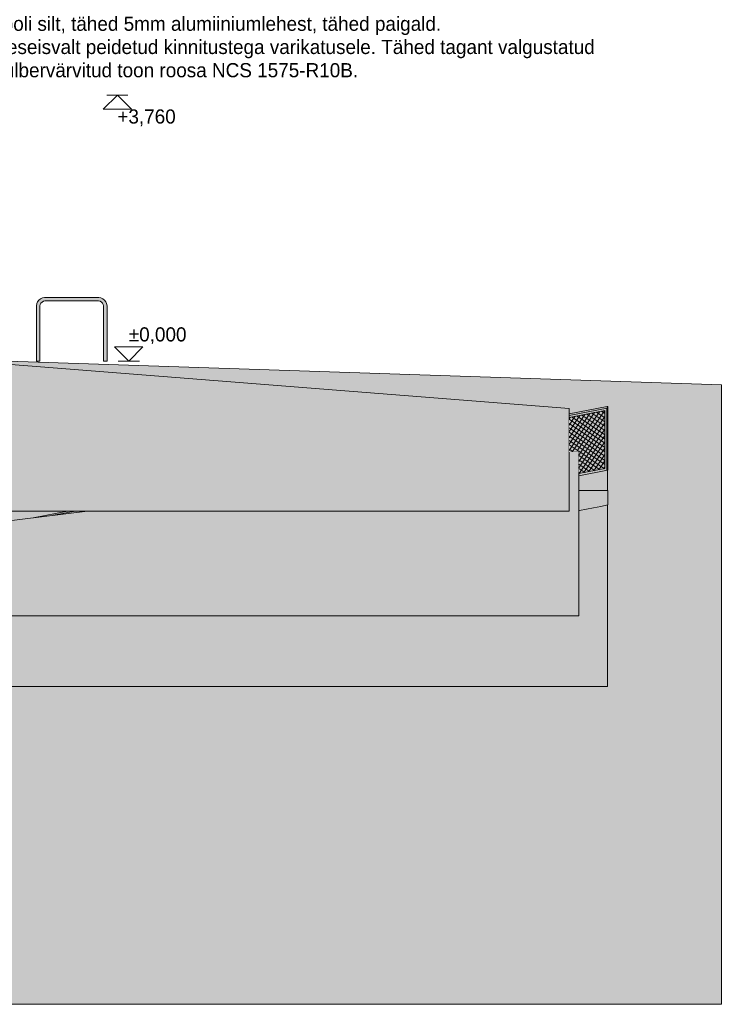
# Model space of a CAD drawing. Header units: millimetres. Extents: x 4132 to 65184, y -9092 to 15088.
# Tile 84 of 91: x 55263 to 65184, y -9092 to 4825. Entities that reach past the tile are written whole.
import ezdxf

# ---------------------------------------------------------------- set-up
doc = ezdxf.new("R2010")
doc.units = ezdxf.units.MM
doc.header["$MEASUREMENT"] = 0
doc.linetypes.add('Wipeout_Contour', pattern=[1000, 0, -1000])
for name, color, linetype in [('00_tekst', 7, 'Continuous'), ('AR_hatch', 7, 'Continuous'), ('AR_hoone_sein_maapinnal', 7, 'Continuous'), ('AR_hoone_trepp', 7, 'Continuous'), ('AR_hoone_tugimüür', 7, 'Continuous'), ('AR_maapind_vaateslõikes', 7, 'Continuous'), ('AR_tähis', 7, 'Continuous'), ('AS_valimoobel', 7, 'Continuous')]:
    doc.layers.add(name, color=color, linetype=linetype)
doc.styles.add('GENERATED_STYLE_1', font='txt')
doc.styles.add('GENERATED_STYLE_2', font='txt')
doc.dimstyles.new('GENERATED_STYLE__1', dxfattribs={"dimtxt": 0.18, "dimasz": 91.2, "dimexe": 0.18, "dimexo": 0.0625, "dimgap": 0.09, "dimtad": 0, "dimtih": 1, "dimtoh": 1, "dimdec": 4, "dimzin": 0, "dimdsep": 46, "dimcen": 0.09, "dimadec": 0, "dimazin": 0, "dimtfac": 1, "dimtdec": 4, "dimtmove": 0, "dimatfit": 3, "dimldrblk": 'ARROWHEAD_11', "dimfxl": 0, "dimtolj": 1, "dimtzin": 0, "dimarcsym": 0})

# ---------------------------------------------------------------- blocks, each defined once
blk = doc.blocks.new('Section Element_107_1')
at = {"layer": 'AR_hatch', "linetype": 'Continuous', "lineweight": 13}
for points in [[(63575, -643), (63031, -748), (63031, -768), (63579, -662)], [(55456, -2214), (55743, -2179), (56046, -2120), (55941, -2120)]]:
    blk.add_hatch(color=251, dxfattribs=at).paths.add_polyline_path(points)
at = {"layer": 'AR_hoone_trepp', "color": 252, "linetype": 'Continuous', "lineweight": 18}
for p, q in [((63570, -644), (63031, -748)), ((63570, -664), (63031, -768)), ((63579, -662), (63570, -664)), ((63579, -662), (63575, -643)), ((55941, -2120), (55456, -2214)), ((56046, -2120), (55743, -2179))]:
    blk.add_line(p, q, dxfattribs=at)
blk = doc.blocks.new('Section Element_152_1')
at = {"layer": 'AR_hatch', "linetype": 'Continuous', "lineweight": 13}
blk.add_hatch(color=254, dxfattribs=at).paths.add_polyline_path([(63578, -1830), (63167, -1830), (63167, -2114), (63578, -2034)])
at = {"layer": 'AR_hoone_tugimüür', "color": 252, "linetype": 'Continuous', "lineweight": 13}
for p, q in [((63167, -1830), (63578, -1830)), ((63578, -2034), (63578, -1830)), ((63378, -2073), (63278, -2092)), ((63478, -2054), (63378, -2073)), ((63578, -2034), (63478, -2054)), ((63178, -2112), (63167, -2114)), ((63278, -2092), (63178, -2112))]:
    blk.add_line(p, q, dxfattribs=at)
blk = doc.blocks.new('Section Element_183_1')
at = {"layer": 'AR_hatch', "linetype": 'Continuous', "lineweight": 13}
blk.add_hatch(color=251, dxfattribs=at).paths.add_polyline_path([(56381, 900), (55616, 900), (55587, 894), (55559, 881), (55536, 863), (55517, 839), (55505, 812), (55499, 783), (55499, 0), (55549, 0), (55549, 780), (55554, 801), (55564, 819), (55579, 834), (55598, 845), (55618, 850), (56379, 850), (56399, 845), (56418, 834), (56433, 819), (56443, 801), (56449, 780), (56449, 0), (56499, 0), (56499, 783), (56492, 812), (56480, 839), (56461, 863), (56438, 881), (56411, 894)])
at = {"layer": 'AS_valimoobel', "color": 251, "linetype": 'Continuous', "lineweight": 20}
for p, q in [((55517, 839), (55505, 812)), ((55536, 863), (55517, 839)), ((55559, 881), (55536, 863)), ((55587, 894), (55559, 881)), ((55579, 834), (55598, 845)), ((55616, 900), (55587, 894)), ((55598, 845), (55618, 850)), ((56381, 900), (55616, 900)), ((55618, 850), (56379, 850)), ((56379, 850), (56399, 845)), ((56411, 894), (56381, 900)), ((56399, 845), (56418, 834)), ((56438, 881), (56411, 894)), ((56461, 863), (56438, 881)), ((56480, 839), (56461, 863)), ((56492, 812), (56480, 839)), ((55505, 812), (55499, 783)), ((55499, 783), (55499, 0)), ((55549, 780), (55554, 801)), ((55549, 0), (55549, 780)), ((55554, 801), (55564, 819)), ((55564, 819), (55579, 834)), ((56418, 834), (56433, 819)), ((56433, 819), (56443, 801)), ((56443, 801), (56449, 780)), ((56449, 780), (56449, 0)), ((56499, 783), (56492, 812)), ((56499, 0), (56499, 783)), ((55499, 0), (55549, 0)), ((56449, 0), (56499, 0))]:
    blk.add_line(p, q, dxfattribs=at)
blk = doc.blocks.new('Section Element_344_1')
at = {"layer": 'AR_hatch', "linetype": 'Continuous', "lineweight": 13}
blk.add_hatch(color=254, dxfattribs=at).paths.add_polyline_path([(54410, -2293), (54410, -3600), (63167, -3600), (63167, -1268), (63166, -1268), (63031, -1285), (63031, -2120), (56221, -2120), (54810, -2293)])
at = {"layer": 'AR_hoone_sein_maapinnal', "color": 251, "linetype": 'Continuous', "lineweight": 20}
for p, q in [((63166, -1268), (63031, -1285)), ((63166, -1268), (63167, -1268)), ((63167, -1268), (63167, -3600)), ((56221, -2120), (54810, -2293)), ((54810, -2293), (54410, -2293)), ((54410, -2420), (54410, -3600)), ((54410, -3600), (63167, -3600))]:
    blk.add_line(p, q, dxfattribs=at)
blk = doc.blocks.new('Section Element_345_1')
at = {"layer": 'AR_hatch', "linetype": 'Continuous', "lineweight": 13}
blk.add_hatch(color=254, dxfattribs=at).paths.add_polyline_path([(63031, -670), (54490, 0), (54410, 0), (54410, -2120), (63031, -2120)])
at = {"layer": 'AR_hoone_sein_maapinnal', "linetype": 'Continuous', "lineweight": 20}
blk.add_hatch(color=9, dxfattribs=at).paths.add_polyline_path([(54410, 0), (54410, -44), (54441, 0)])
at = {"layer": 'AR_hoone_sein_maapinnal', "color": 251, "linetype": 'Continuous', "lineweight": 20}
for p, q in [((54490, 0), (54460, 0)), ((63031, -670), (54490, 0)), ((63031, -2120), (63031, -670)), ((54410, -2120), (54410, -830)), ((63031, -2120), (54410, -2120))]:
    blk.add_line(p, q, dxfattribs=at)
blk = doc.blocks.new('Section Element_346_1')
at = {"layer": 'AR_hatch', "linetype": 'Continuous', "lineweight": 13}
for points in [[(63167, -1622), (63167, -1830), (63575, -1830), (63575, -1543)], [(54459, -4600), (63575, -4600), (63575, -2035), (63167, -2114), (63167, -3600), (54459, -3600)]]:
    blk.add_hatch(color=254, dxfattribs=at).paths.add_polyline_path(points)
at = {"layer": 'AR_hoone_sein_maapinnal', "linetype": 'Continuous', "lineweight": 20}
for points in [[(63167, -2114), (63167, -2616), (63575, -2038), (63575, -2035)], [(54459, -4600), (59528, -4600), (62118, -4099), (62471, -3600), (54459, -3600)]]:
    blk.add_hatch(color=9, dxfattribs=at).paths.add_polyline_path(points)
at = {"layer": 'AR_hoone_sein_maapinnal', "color": 251, "linetype": 'Continuous', "lineweight": 20}
for p, q in [((63575, -1543), (63167, -1622)), ((63575, -1543), (63575, -1830)), ((63575, -2035), (63575, -4600)), ((54459, -3600), (54459, -4600)), ((54459, -4600), (63575, -4600))]:
    blk.add_line(p, q, dxfattribs=at)
blk = doc.blocks.new('Section Element_368_1')
at = {"layer": 'AR_hatch', "linetype": 'Continuous', "lineweight": 13}
blk.add_hatch(color=251, dxfattribs=at).paths.add_polyline_path([(63565, -665), (63031, -768), (63031, -799), (63535, -701), (63535, -1520), (63167, -1591), (63167, -1622), (63565, -1545)])
at = {"layer": 'AR_hoone_trepp', "linetype": 'Continuous', "lineweight": 20}
blk.add_hatch(color=9, dxfattribs=at).paths.add_polyline_path([(63565, -665), (63031, -768), (63031, -799), (63535, -701), (63535, -707), (63540, -706), (63540, -1550), (63565, -1545)])
at = {"color": 254, "linetype": 'Wipeout_Contour', "lineweight": 0, "ltscale": 442717.619243}
blk.add_wipeout([(63535, -701), (63031, -799), (63031, -1285), (63166, -1268), (63167, -1268), (63167, -1591), (63535, -1520)], dxfattribs=at).dxf.layer = 'AR_hatch'
at = {"layer": 'AR_hatch', "linetype": 'Continuous', "lineweight": 18}
h = blk.add_hatch(dxfattribs=at)
h.set_pattern_fill('Grid_5x5_Diagonal_0001', color=252, style=0, pattern_type=2)
h.set_pattern_definition([(145.952, (63565.13, -1544.666), (27.9945, 41.4283), []), (55.952, (63565.13, -1544.666), (-41.4283, 27.9945), [])])
h.paths.add_polyline_path([(63535, -701), (63031, -799), (63031, -1285), (63166, -1268), (63167, -1268), (63167, -1591), (63535, -1520)])
at = {"layer": 'AR_hoone_trepp', "linetype": 'Continuous', "lineweight": 20}
blk.add_hatch(color=9, dxfattribs=at).paths.add_polyline_path([(63031, -799), (63031, -820), (63523, -725), (63523, -1522), (63535, -1520), (63535, -701)])
at = {"layer": 'AR_hoone_trepp', "color": 252, "linetype": 'Continuous', "lineweight": 18}
for p, q in [((63565, -665), (63565, -1545)), ((63535, -701), (63031, -799)), ((63535, -1520), (63535, -701)), ((63167, -1591), (63535, -1520))]:
    blk.add_line(p, q, dxfattribs=at)
blk = doc.blocks.new('Section Element_369_1')
at = {"layer": 'AR_hatch', "linetype": 'Continuous', "lineweight": 13}
blk.add_hatch(color=251, dxfattribs=at).paths.add_polyline_path([(56046, -2120), (55743, -2179), (56169, -2126), (56202, -2120)])
at = {"layer": 'AR_hoone_trepp', "linetype": 'Continuous', "lineweight": 20}
blk.add_hatch(color=9, dxfattribs=at).paths.add_polyline_path([(56046, -2120), (55743, -2179), (56169, -2126), (56202, -2120)])
at = {"color": 254, "linetype": 'Wipeout_Contour', "lineweight": 0, "ltscale": 168712.738237}
blk.add_wipeout([(56202, -2120), (56169, -2126), (56221, -2120)], dxfattribs=at).dxf.layer = 'AR_hatch'
at = {"layer": 'AR_hatch', "linetype": 'Continuous', "lineweight": 18}
h = blk.add_hatch(dxfattribs=at)
h.set_pattern_fill('Grid_5x5_Diagonal_0001', color=252, style=0, pattern_type=2)
h.set_pattern_definition([(145.952, (56301.94, -2950.14), (27.9945, 41.4283), []), (55.952, (56301.94, -2950.14), (-41.4283, 27.9945), [])])
h.paths.add_polyline_path([(56202, -2120), (56169, -2126), (56221, -2120)])
at = {"layer": 'AR_hoone_trepp', "linetype": 'Continuous', "lineweight": 20}
blk.add_hatch(color=9, dxfattribs=at).paths.add_polyline_path([(56202, -2120), (56169, -2126), (56221, -2120)])
at = {"layer": 'AR_hoone_trepp', "color": 252, "linetype": 'Continuous', "lineweight": 18}
blk.add_line((56202, -2120), (56169, -2126), dxfattribs=at)
blk = doc.blocks.new('Section Element_370_1')
at = {"layer": 'AR_hatch', "linetype": 'Continuous', "lineweight": 13}
blk.add_hatch(color=251, dxfattribs=at).paths.add_polyline_path([(63579, -662), (63570, -664), (63570, -1544), (63580, -1542), (63580, -642), (63575, -643)])
at = {"layer": 'AR_hoone_trepp', "color": 252, "linetype": 'Continuous', "lineweight": 18}
for p, q in [((63570, -644), (63580, -642)), ((63570, -664), (63570, -644)), ((63570, -1544), (63570, -664)), ((63580, -1542), (63580, -642)), ((63575, -1543), (63580, -1542))]:
    blk.add_line(p, q, dxfattribs=at)
blk = doc.blocks.new('Dimension_1_1', base_point=(56806, 0))
at = {"layer": '00_tekst', "color": 174, "linetype": 'Continuous', "lineweight": 18}
for p, q in [((56806, 0), (56606, 200)), ((56606, 200), (57006, 200)), ((57006, 200), (56806, 0)), ((56806, 0), (56656, 0)), ((56806, 0), (56956, 0))]:
    blk.add_line(p, q, dxfattribs=at)
at = {"layer": '00_tekst', "color": 174, "lineweight": 18, "insert": (56806, 240), "char_height": 200, "attachment_point": 7, "style": 'GENERATED_STYLE_2'}
blk.add_mtext('{\\A1;±0,000}', dxfattribs=at)
blk = doc.blocks.new('Dimension_3_1', base_point=(56644, 3760))
at = {"layer": '00_tekst', "color": 174, "linetype": 'Continuous', "lineweight": 18}
for p, q in [((56644, 3760), (56444, 3560)), ((56644, 3760), (56494, 3760)), ((56644, 3760), (56794, 3760)), ((56844, 3560), (56644, 3760)), ((56444, 3560), (56844, 3560))]:
    blk.add_line(p, q, dxfattribs=at)
at = {"layer": '00_tekst', "color": 174, "lineweight": 18, "insert": (56644, 3320), "char_height": 200, "attachment_point": 7, "style": 'GENERATED_STYLE_2'}
blk.add_mtext('{\\A1;+3,760}', dxfattribs=at)
blk = doc.blocks.new('ARROWHEAD_11')
at = {"color": 0, "linetype": 'Continuous', "lineweight": 0}
blk.add_line((0, 0), (-1, 0), dxfattribs=at)
at = {"color": 0, "linetype": 'Continuous', "lineweight": 0, "const_width": 0.25, "flags": 128}
blk.add_lwpolyline([(-0.125, 0, 1), (0.125, 0, 1)], format="xyb", close=True, dxfattribs=at)

msp = doc.modelspace()

# ---------------------------------------------------------------- block references
at = {"layer": '00_tekst', "color": 174, "linetype": 'Continuous', "lineweight": 18}
for name, p in [('Dimension_3_1', (56644, 3760)), ('Dimension_1_1', (56806, 0))]:
    msp.add_blockref(name, p, dxfattribs=at)
at = {"layer": 'AR_hoone_sein_maapinnal', "lineweight": 0}
for name in ['Section Element_345_1', 'Section Element_344_1', 'Section Element_346_1']:
    msp.add_blockref(name, (0, 0), dxfattribs=at)
at = {"layer": 'AR_hoone_trepp', "lineweight": 0}
msp.add_blockref('Section Element_107_1', (0, 0), dxfattribs=at)
at = {"layer": 'AR_hoone_tugimüür', "lineweight": 0}
msp.add_blockref('Section Element_152_1', (0, 0), dxfattribs=at)
at = {"layer": 'AS_valimoobel', "lineweight": 0}
msp.add_blockref('Section Element_183_1', (0, 0), dxfattribs=at)

# ---------------------------------------------------------------- texts
at = {"layer": 'AR_tähis', "color": 174, "linetype": 'Continuous', "lineweight": 18, "insert": (54890, 3951), "char_height": 200, "attachment_point": 7, "line_spacing_factor": 0.984807, "style": 'GENERATED_STYLE_1'}
msp.add_mtext('{\\A1;kooli silt, tähed 5mm alumiiniumlehest, tähed paigald.}\\P{\\A1;iseseisvalt peidetud kinnitustega varikatusele. Tähed tagant valgustatud}\\P{\\A1;pulbervärvitud toon roosa NCS 1575-R10B. }', dxfattribs=at)

# ---------------------------------------------------------------- leaders
at = {"layer": 'AR_tähis', "color": 174, "linetype": 'Continuous', "lineweight": 18, "annotation_type": 0, "has_hookline": 1, "hookline_direction": 0, "text_width": 7258}
msp.add_leader([(54200, 4535), (54798, 3951), (54889, 3951)], dimstyle='GENERATED_STYLE__1', dxfattribs=at)

# ---------------------------------------------------------------- next in the draw order: block references
at = {"layer": 'AR_hoone_trepp', "lineweight": 0}
for name in ['Section Element_368_1', 'Section Element_369_1']:
    msp.add_blockref(name, (0, 0), dxfattribs=at)

# ---------------------------------------------------------------- next in the draw order: hatches: boundary and pattern name
at = {"layer": 'AR_maapind_vaateslõikes', "linetype": 'Continuous', "lineweight": 0}
msp.add_hatch(color=255, dxfattribs=at).paths.add_polyline_path([(15862, -90), (54500, -60), (54806, 9), (65184, -338), (65184, -9092), (4259, -9092), (4132, -259)])

# ---------------------------------------------------------------- next in the draw order: linework, layer by layer
at = {"layer": 'AR_maapind_vaateslõikes', "color": 7, "linetype": 'Continuous', "lineweight": 13, "flags": 128}
msp.add_lwpolyline([(15862, -90), (54500, -60), (54806, 9), (65184, -338), (65184, -9092), (4259, -9092), (4132, -259)], close=True, dxfattribs=at)

# ---------------------------------------------------------------- next in the draw order: block references
at = {"layer": 'AR_hoone_trepp', "lineweight": 0}
msp.add_blockref('Section Element_370_1', (0, 0), dxfattribs=at)

doc.saveas('drawing.dxf')
